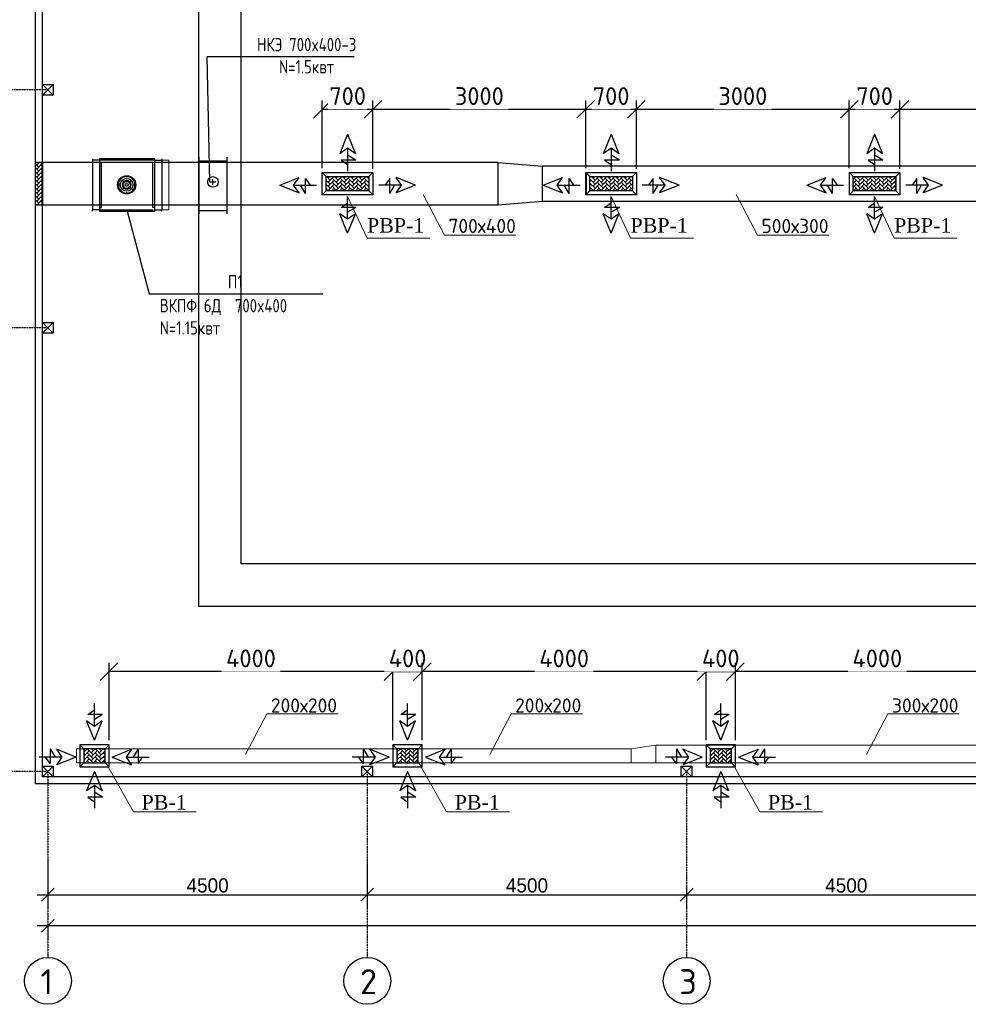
# Model space of a CAD drawing. Extents: x 4114239 to 5838486, y 780458 to 1383318.
# Tile 197 of 231: x 4533016 to 4546383, y 1274115 to 1287980. Entities that reach past the tile are written whole.
import ezdxf
from ezdxf import colors
from ezdxf.entities.mleader import LeaderData, LeaderLine
from ezdxf.math import Vec2, Vec3

# ---------------------------------------------------------------- set-up
doc = ezdxf.new("R2010")
doc.units = 0
doc.header["$MEASUREMENT"] = 0
doc.linetypes.add('DASHED', pattern=[0.75, 0.5, -0.25])
for name, color, linetype, lineweight in [('-N1-B1-', 5, 'Continuous', 50), ('.', 7, 'Continuous', 15), ('_0', 7, 'Continuous', 15)]:
    doc.layers.add(name, color=color, linetype=linetype, lineweight=lineweight)
doc.layers.add('PDF_Text', color=7, linetype='Continuous', true_color=0x002eb8)
doc.styles.add('ISO Proportional', font='isocpeur.ttf')
doc.styles.add('ISOCPEUR_1.00', font='isocpeui.ttf')
doc.styles.add('PDF ISOCPEUR', font='isocpeur.ttf')
doc.styles.add('Text style', font='isocpeur.ttf', dxfattribs={"height": 250})
doc.styles.add('ГОСТ 2.304', font='txt')
doc.linetypes.add('GOST2.303 3', pattern='A,0.001,[1,GOST 2.303-68.shx,S=1,R=0,X=0,Y=0],-26', length=26.001)
doc.dimstyles.new('Dim Style', dxfattribs={"dimtxt": 250, "dimasz": 250, "dimexe": 125, "dimexo": 62.5, "dimgap": 62.5, "dimtad": 1, "dimdec": 0, "dimtxsty": 'Text style', "dimblk": 'OBLIQUE', "dimcen": 250, "dimclrd": 256, "dimclre": 256, "dimclrt": 256, "dimadec": 0, "dimazin": 0, "dimtfac": 1, "dimtdec": 0, "dimtmove": 0, "dimatfit": 3, "dimldrblk": 'OBLIQUE', "dimfxl": 1, "dimlwd": -1, "dimlwe": -1, "dimarcsym": 0})
doc.dimstyles.new('ISO-25$0', dxfattribs={"dimtxt": 200, "dimasz": 180, "dimexe": 200, "dimexo": 300, "dimgap": 30, "dimtad": 1, "dimdec": 0, "dimdsep": 46, "dimtxsty": 'Standard', "dimblk": 'OBLIQUE', "dimcen": 2, "dimdle": 150, "dimclrd": 256, "dimclre": 256, "dimclrt": 256, "dimadec": 0, "dimazin": 0, "dimtfac": 1, "dimtdec": 0, "dimtmove": 1, "dimatfit": 3, "dimldrblk": 'OBLIQUE', "dimfxl": 500, "dimfxlon": 1, "dimarcsym": 0})

# ---------------------------------------------------------------- blocks, each defined once
blk = doc.blocks.new('_None')
blk = doc.blocks.new('fffffffffffffffffffffffffffddddddddfz')
at = {"color": 0}
blk.add_lwpolyline([(3133299, 2648112), (3133449, 2648112), (3133449, 2647962), (3133299, 2647962)], close=True, dxfattribs=at)
for points in [[(3133449, 2648112), (3133299, 2647962)], [(3133449, 2647962), (3133299, 2648112)]]:
    blk.add_lwpolyline(points, dxfattribs=at)
blk = doc.blocks.new('_Oblique')
at = {"color": 0, "linetype": 'ByBlock', "lineweight": -2}
blk.add_line((-0.5, -0.5), (0.5, 0.5), dxfattribs=at)
blk = doc.blocks.new('*D2188')
at = {"color": 218, "lineweight": -2, "true_color": 0x4d004d, "transparency": 16777216}
for p, q in [((4533414, 1276158), (4533414, 1275458)), ((4537914, 1276158), (4537914, 1275458)), ((4533264, 1275658), (4538064, 1275658))]:
    blk.add_line(p, q, dxfattribs=at)
at = {"layer": 'Defpoints', "color": 0, "transparency": 16777216}
for p in [(4533414, 1277217), (4537914, 1277217), (4537914, 1275658)]:
    blk.add_point(p, dxfattribs=at)
at = {"color": 218, "lineweight": -2, "true_color": 0x4d004d, "transparency": 16777216, "xscale": 180, "yscale": 180, "zscale": 180, "rotation": 180}
blk.add_blockref('_Oblique', (4533414, 1275658), dxfattribs=at)
at = {"color": 218, "lineweight": -2, "true_color": 0x4d004d, "transparency": 16777216, "xscale": 180, "yscale": 180, "zscale": 180}
blk.add_blockref('_Oblique', (4537914, 1275658), dxfattribs=at)
at = {"color": 218, "true_color": 0x4d004d, "transparency": 16777216, "insert": (4535664, 1275788), "char_height": 200, "attachment_point": 5}
blk.add_mtext('4500', dxfattribs=at)
blk = doc.blocks.new('*D2189')
at = {"color": 218, "lineweight": -2, "true_color": 0x4d004d, "transparency": 16777216}
for p, q in [((4537914, 1276158), (4537914, 1275458)), ((4542414, 1275783), (4542414, 1275458)), ((4537764, 1275658), (4542564, 1275658))]:
    blk.add_line(p, q, dxfattribs=at)
at = {"layer": 'Defpoints', "color": 0, "transparency": 16777216}
for p in [(4537914, 1277217), (4542414, 1276083), (4542414, 1275658)]:
    blk.add_point(p, dxfattribs=at)
at = {"color": 218, "lineweight": -2, "true_color": 0x4d004d, "transparency": 16777216, "xscale": 180, "yscale": 180, "zscale": 180, "rotation": 180}
blk.add_blockref('_Oblique', (4537914, 1275658), dxfattribs=at)
at = {"color": 218, "lineweight": -2, "true_color": 0x4d004d, "transparency": 16777216, "xscale": 180, "yscale": 180, "zscale": 180}
blk.add_blockref('_Oblique', (4542414, 1275658), dxfattribs=at)
at = {"color": 218, "true_color": 0x4d004d, "transparency": 16777216, "insert": (4540164, 1275788), "char_height": 200, "attachment_point": 5}
blk.add_mtext('4500', dxfattribs=at)
blk = doc.blocks.new('*D2190')
at = {"color": 218, "lineweight": -2, "true_color": 0x4d004d, "transparency": 16777216}
for p, q in [((4546914, 1276158), (4546914, 1275458)), ((4542414, 1275783), (4542414, 1275458)), ((4542264, 1275658), (4547064, 1275658))]:
    blk.add_line(p, q, dxfattribs=at)
at = {"layer": 'Defpoints', "color": 0, "transparency": 16777216}
for p in [(4546914, 1276499), (4542414, 1276083), (4546914, 1275658)]:
    blk.add_point(p, dxfattribs=at)
at = {"color": 218, "lineweight": -2, "true_color": 0x4d004d, "transparency": 16777216, "xscale": 180, "yscale": 180, "zscale": 180, "rotation": 180}
blk.add_blockref('_Oblique', (4542414, 1275658), dxfattribs=at)
at = {"color": 218, "lineweight": -2, "true_color": 0x4d004d, "transparency": 16777216, "xscale": 180, "yscale": 180, "zscale": 180}
blk.add_blockref('_Oblique', (4546914, 1275658), dxfattribs=at)
at = {"color": 218, "true_color": 0x4d004d, "transparency": 16777216, "insert": (4544664, 1275788), "char_height": 200, "attachment_point": 5}
blk.add_mtext('4500', dxfattribs=at)
blk = doc.blocks.new('*D2150')
at = {"color": 218, "lineweight": -2, "true_color": 0x4d004d, "transparency": 16777216}
for p, q in [((4569564, 1275220), (4533264, 1275220)), ((4533414, 1275220), (4533414, 1275020)), ((4569414, 1275220), (4569414, 1275020))]:
    blk.add_line(p, q, dxfattribs=at)
at = {"layer": 'Defpoints', "color": 0, "transparency": 16777216}
for p in [(4533414, 1275458), (4569414, 1275458), (4533414, 1275220)]:
    blk.add_point(p, dxfattribs=at)
at = {"color": 218, "lineweight": -2, "true_color": 0x4d004d, "transparency": 16777216, "xscale": 180, "yscale": 180, "zscale": 180, "rotation": 180}
blk.add_blockref('_Oblique', (4533414, 1275220), dxfattribs=at)
at = {"color": 218, "lineweight": -2, "true_color": 0x4d004d, "transparency": 16777216, "xscale": 180, "yscale": 180, "zscale": 180}
blk.add_blockref('_Oblique', (4569414, 1275220), dxfattribs=at)
at = {"color": 218, "true_color": 0x4d004d, "transparency": 16777216, "insert": (4551414, 1275350), "char_height": 200, "attachment_point": 5}
blk.add_mtext('36000', dxfattribs=at)
blk = doc.blocks.new('пра')
at = {"color": 3, "lineweight": 30, "ltscale": 100}
for p, q in [((2783410, 628824), (2783684, 628934)), ((2783684, 628934), (2783606, 628824)), ((2783774, 628941), (2783704, 628824)), ((2783774, 628941), (2783774, 628731)), ((2783410, 628824), (2783684, 628714)), ((2783606, 628824), (2783929, 628824)), ((2783606, 628824), (2783684, 628714)), ((2783774, 628731), (2783838, 628824))]:
    blk.add_line(p, q, dxfattribs=at)
blk = doc.blocks.new('КААҚВ')
at = {"layer": '.', "true_color": 0x2776bb}
h = blk.add_hatch(dxfattribs=at)
h.set_pattern_fill('AR-HBONE', color=152, scale=10)
h.paths.add_polyline_path([(4758336, 1222587), (4758336, 1222387), (4758936, 1222387), (4758936, 1222587)])
at = {"color": 5}
for p, q in [((4758336, 1222587), (4758280, 1222643)), ((4758936, 1222587), (4758993, 1222643)), ((4758336, 1222387), (4758280, 1222330)), ((4758936, 1222387), (4758993, 1222330))]:
    blk.add_line(p, q, dxfattribs=at)
blk.add_lwpolyline([(4758280, 1222643), (4758993, 1222643), (4758993, 1222330), (4758280, 1222330)], close=True, dxfattribs=at)
blk.add_lwpolyline([(4758336, 1222587), (4758936, 1222587), (4758936, 1222387), (4758336, 1222387), (4758336, 1222587)], dxfattribs=at)
blk = doc.blocks.new('ЕНРЕН')
at = {"color": 6, "lineweight": 30, "ltscale": 100}
for p, q in [((4733785, 1229099), (4734059, 1229209)), ((4733981, 1229099), (4734059, 1229209)), ((4734149, 1228982), (4734149, 1229191)), ((4734149, 1229191), (4734213, 1229099)), ((4733785, 1229099), (4734059, 1228989)), ((4733981, 1229099), (4734304, 1229099)), ((4734059, 1228989), (4733981, 1229099)), ((4734149, 1228982), (4734079, 1229099))]:
    blk.add_line(p, q, dxfattribs=at)
blk = doc.blocks.new('НОРГООРГ')
at = {"color": 6, "lineweight": 30, "ltscale": 100}
for p, q in [((4733374, 1228862), (4733264, 1228588)), ((4733374, 1228862), (4733484, 1228588)), ((4733374, 1228666), (4733264, 1228588)), ((4733374, 1228666), (4733374, 1228343)), ((4733484, 1228588), (4733374, 1228666)), ((4733491, 1228498), (4733281, 1228498)), ((4733281, 1228498), (4733374, 1228433)), ((4733491, 1228498), (4733374, 1228568))]:
    blk.add_line(p, q, dxfattribs=at)
blk = doc.blocks.new('нргоопрол')
at = {"layer": '.', "true_color": 0xa953a0}
h = blk.add_hatch(dxfattribs=at)
h.set_pattern_fill('AR-HBONE', color=215, scale=10)
h.paths.add_polyline_path([(4733375, 1229182), (4733075, 1229182), (4733075, 1228982), (4733375, 1228982)])
at = {"color": 1}
for p, q in [((4733075, 1229182), (4733018, 1229238)), ((4733375, 1229182), (4733431, 1229238)), ((4733075, 1228982), (4733018, 1228925)), ((4733375, 1228982), (4733431, 1228925))]:
    blk.add_line(p, q, dxfattribs=at)
blk.add_lwpolyline([(4733018, 1229238), (4733431, 1229238), (4733431, 1228925), (4733018, 1228925)], close=True, dxfattribs=at)
blk.add_lwpolyline([(4733075, 1229182), (4733375, 1229182), (4733375, 1228982), (4733075, 1228982), (4733075, 1229182)], dxfattribs=at)
blk = doc.blocks.new('поро')
at = {"lineweight": 30, "ltscale": 100}
for p, q in [((1094390, 8259), (1094390, 8239)), ((1094390, 8239), (1094390, 7539)), ((1095368, 8259), (1095368, 8239)), ((1095368, 8239), (1095368, 7539)), ((1094390, 7518), (1094390, 7539)), ((1095368, 7518), (1095368, 7539))]:
    blk.add_line(p, q, dxfattribs=at)
at = {"linetype": 'GOST2.303 3', "lineweight": 30, "ltscale": 2}
for p, q in [((1094489, 8239), (1094390, 8239)), ((1095269, 8239), (1095368, 8239)), ((1094489, 7539), (1094390, 7539)), ((1095269, 7539), (1095368, 7539))]:
    blk.add_line(p, q, dxfattribs=at)
at = {"color": 3, "ltscale": 100}
for p, q in [((1094390, 7539), (1094390, 8239)), ((1095368, 8239), (1095468, 8239)), ((1095468, 7539), (1095468, 8239)), ((1095368, 7539), (1095468, 7539))]:
    blk.add_line(p, q, dxfattribs=at)
at = {"lineweight": 25, "ltscale": 100}
for p, q in [((1094489, 8206), (1094518, 8206)), ((1094518, 7571), (1094518, 8206)), ((1095269, 8206), (1095240, 8206)), ((1095240, 7571), (1095240, 8206)), ((1094489, 7571), (1094518, 7571)), ((1095269, 7571), (1095240, 7571))]:
    blk.add_line(p, q, dxfattribs=at)
at = {"lineweight": 30, "ltscale": 100}
for points in [[(1095269, 8259), (1094489, 8259)], [(1094489, 8259), (1094489, 7519)], [(1095269, 8239), (1094489, 8239)], [(1095269, 7519), (1095269, 8259)], [(1094489, 7539), (1095249, 7539)], [(1094489, 7519), (1095269, 7519)]]:
    blk.add_lwpolyline(points, dxfattribs=at)
at = {"color": 0, "lineweight": 30, "ltscale": 100}
for centre, radius in [((1094873, 7891), 128), ((1094788, 7971), 7.39), ((1094873, 7891), 89.7), ((1094828, 7934), 7.39), ((1094873, 7891), 49.2), ((1094873, 7891), 20.9), ((1094873, 8008), 7.39), ((1094919, 7934), 7.39), ((1094959, 7971), 7.39), ((1094756, 7891), 7.39), ((1094788, 7811), 7.39), ((1094828, 7849), 7.39), ((1094873, 7774), 7.39), ((1094919, 7849), 7.39), ((1094959, 7811), 7.39), ((1094990, 7891), 7.39)]:
    blk.add_circle(centre, radius, dxfattribs=at)
for radius, start, end in [(117, 140.6035, 176.3805), (117, 93.6195, 133.3645), (62.2, 143.7907, 216.2093), (62.2, 49.8227, 130.1773), (117, 46.6355, 86.3805), (62.2, 323.7907, 36.2093), (117, 3.6195, 39.3965), (117, 183.6195, 219.3965), (117, 226.6355, 266.3805), (62.2, 229.8227, 310.1773), (117, 273.6195, 313.3645), (117, 320.6035, 356.3805)]:
    blk.add_arc((1094873, 7891), radius, start, end, dxfattribs=at)
blk = doc.blocks.new('*D2162')
at = {"transparency": 16777216}
for p, q in [((4534276, 1277832), (4534276, 1278924)), ((4538275, 1277832), (4538275, 1278924)), ((4538275, 1278799), (4534276, 1278799))]:
    blk.add_line(p, q, dxfattribs=at)
at = {"layer": 'Defpoints', "color": 0, "transparency": 16777216}
for p in [(4534276, 1278799), (4534276, 1277770), (4538275, 1277770)]:
    blk.add_point(p, dxfattribs=at)
at = {"transparency": 16777216, "xscale": 250, "yscale": 250, "zscale": 250, "rotation": 180}
blk.add_blockref('_Oblique', (4534276, 1278799), dxfattribs=at)
at = {"transparency": 16777216, "xscale": 250, "yscale": 250, "zscale": 250}
blk.add_blockref('_Oblique', (4538275, 1278799), dxfattribs=at)
at = {"transparency": 16777216, "insert": (4536275, 1278986), "char_height": 250, "attachment_point": 5, "style": 'Text style', "bg_fill": 3, "box_fill_scale": 1.25, "bg_fill_color": 256, "bg_fill_true_color": 13158600, "bg_fill_transparency": 0}
blk.add_mtext('4000', dxfattribs=at)
blk = doc.blocks.new('*D2163')
at = {"transparency": 16777216}
for p, q in [((4538275, 1277832), (4538275, 1278924)), ((4538689, 1277832), (4538689, 1278924)), ((4538275, 1278799), (4538689, 1278799))]:
    blk.add_line(p, q, dxfattribs=at)
at = {"layer": 'Defpoints', "color": 0, "transparency": 16777216}
for p in [(4538689, 1278799), (4538275, 1277770), (4538689, 1277770)]:
    blk.add_point(p, dxfattribs=at)
at = {"transparency": 16777216, "xscale": 250, "yscale": 250, "zscale": 250, "rotation": 180}
blk.add_blockref('_Oblique', (4538275, 1278799), dxfattribs=at)
at = {"transparency": 16777216, "xscale": 250, "yscale": 250, "zscale": 250}
blk.add_blockref('_Oblique', (4538689, 1278799), dxfattribs=at)
at = {"transparency": 16777216, "insert": (4538482, 1278986), "char_height": 250, "attachment_point": 5, "style": 'Text style', "bg_fill": 3, "box_fill_scale": 1.25, "bg_fill_color": 256, "bg_fill_true_color": 13158600, "bg_fill_transparency": 0}
blk.add_mtext('400', dxfattribs=at)
blk = doc.blocks.new('*D2164')
at = {"transparency": 16777216}
for p, q in [((4538689, 1277832), (4538689, 1278924)), ((4542688, 1277832), (4542688, 1278924)), ((4542688, 1278799), (4538689, 1278799))]:
    blk.add_line(p, q, dxfattribs=at)
at = {"layer": 'Defpoints', "color": 0, "transparency": 16777216}
for p in [(4538689, 1278799), (4538689, 1277770), (4542688, 1277770)]:
    blk.add_point(p, dxfattribs=at)
at = {"transparency": 16777216, "xscale": 250, "yscale": 250, "zscale": 250, "rotation": 180}
blk.add_blockref('_Oblique', (4538689, 1278799), dxfattribs=at)
at = {"transparency": 16777216, "xscale": 250, "yscale": 250, "zscale": 250}
blk.add_blockref('_Oblique', (4542688, 1278799), dxfattribs=at)
at = {"transparency": 16777216, "insert": (4540688, 1278986), "char_height": 250, "attachment_point": 5, "style": 'Text style', "bg_fill": 3, "box_fill_scale": 1.25, "bg_fill_color": 256, "bg_fill_true_color": 13158600, "bg_fill_transparency": 0}
blk.add_mtext('4000', dxfattribs=at)
blk = doc.blocks.new('*D2165')
at = {"transparency": 16777216}
for p, q in [((4542688, 1277832), (4542688, 1278924)), ((4543102, 1277832), (4543102, 1278924)), ((4542688, 1278799), (4543102, 1278799))]:
    blk.add_line(p, q, dxfattribs=at)
at = {"layer": 'Defpoints', "color": 0, "transparency": 16777216}
for p in [(4543102, 1278799), (4542688, 1277770), (4543102, 1277770)]:
    blk.add_point(p, dxfattribs=at)
at = {"transparency": 16777216, "xscale": 250, "yscale": 250, "zscale": 250, "rotation": 180}
blk.add_blockref('_Oblique', (4542688, 1278799), dxfattribs=at)
at = {"transparency": 16777216, "xscale": 250, "yscale": 250, "zscale": 250}
blk.add_blockref('_Oblique', (4543102, 1278799), dxfattribs=at)
at = {"transparency": 16777216, "insert": (4542895, 1278986), "char_height": 250, "attachment_point": 5, "style": 'Text style', "bg_fill": 3, "box_fill_scale": 1.25, "bg_fill_color": 256, "bg_fill_true_color": 13158600, "bg_fill_transparency": 0}
blk.add_mtext('400', dxfattribs=at)
blk = doc.blocks.new('*D2166')
at = {"transparency": 16777216}
for p, q in [((4543102, 1277832), (4543102, 1278924)), ((4547101, 1277832), (4547101, 1278924)), ((4547101, 1278799), (4543102, 1278799))]:
    blk.add_line(p, q, dxfattribs=at)
at = {"layer": 'Defpoints', "color": 0, "transparency": 16777216}
for p in [(4543102, 1278799), (4543102, 1277770), (4547101, 1277770)]:
    blk.add_point(p, dxfattribs=at)
at = {"transparency": 16777216, "xscale": 250, "yscale": 250, "zscale": 250, "rotation": 180}
blk.add_blockref('_Oblique', (4543102, 1278799), dxfattribs=at)
at = {"transparency": 16777216, "xscale": 250, "yscale": 250, "zscale": 250}
blk.add_blockref('_Oblique', (4547101, 1278799), dxfattribs=at)
at = {"transparency": 16777216, "insert": (4545101, 1278986), "char_height": 250, "attachment_point": 5, "style": 'Text style', "bg_fill": 3, "box_fill_scale": 1.25, "bg_fill_color": 256, "bg_fill_true_color": 13158600, "bg_fill_transparency": 0}
blk.add_mtext('4000', dxfattribs=at)
blk = doc.blocks.new('*D2180')
at = {"transparency": 16777216}
for p, q in [((4545419, 1285880), (4545419, 1286842)), ((4548419, 1285889), (4548419, 1286842)), ((4548419, 1286717), (4545419, 1286717))]:
    blk.add_line(p, q, dxfattribs=at)
at = {"layer": 'Defpoints', "color": 0, "transparency": 16777216}
for p in [(4545419, 1286717), (4545419, 1285817), (4548419, 1285826)]:
    blk.add_point(p, dxfattribs=at)
at = {"transparency": 16777216, "xscale": 250, "yscale": 250, "zscale": 250, "rotation": 180}
blk.add_blockref('_Oblique', (4545419, 1286717), dxfattribs=at)
at = {"transparency": 16777216, "xscale": 250, "yscale": 250, "zscale": 250}
blk.add_blockref('_Oblique', (4548419, 1286717), dxfattribs=at)
at = {"transparency": 16777216, "insert": (4546919, 1286904), "char_height": 250, "attachment_point": 5, "style": 'Text style', "bg_fill": 3, "box_fill_scale": 1.25, "bg_fill_color": 256, "bg_fill_true_color": 13158600, "bg_fill_transparency": 0}
blk.add_mtext('3000', dxfattribs=at)
blk = doc.blocks.new('*D2181')
at = {"transparency": 16777216}
for p, q in [((4544706, 1285889), (4544706, 1286842)), ((4545419, 1285889), (4545419, 1286842)), ((4545419, 1286717), (4544706, 1286717))]:
    blk.add_line(p, q, dxfattribs=at)
at = {"layer": 'Defpoints', "color": 0, "transparency": 16777216}
for p in [(4544706, 1286717), (4544706, 1285826), (4545419, 1285826)]:
    blk.add_point(p, dxfattribs=at)
at = {"transparency": 16777216, "xscale": 250, "yscale": 250, "zscale": 250, "rotation": 180}
blk.add_blockref('_Oblique', (4544706, 1286717), dxfattribs=at)
at = {"transparency": 16777216, "xscale": 250, "yscale": 250, "zscale": 250}
blk.add_blockref('_Oblique', (4545419, 1286717), dxfattribs=at)
at = {"transparency": 16777216, "insert": (4545063, 1286904), "char_height": 250, "width": 425, "attachment_point": 5, "style": 'Text style', "bg_fill": 3, "box_fill_scale": 1.25, "bg_fill_color": 256, "bg_fill_true_color": 13158600, "bg_fill_transparency": 0}
blk.add_mtext('700', dxfattribs=at)
blk = doc.blocks.new('*D2182')
at = {"transparency": 16777216}
for p, q in [((4541706, 1285880), (4541706, 1286842)), ((4544706, 1285889), (4544706, 1286842)), ((4544706, 1286717), (4541706, 1286717))]:
    blk.add_line(p, q, dxfattribs=at)
at = {"layer": 'Defpoints', "color": 0, "transparency": 16777216}
for p in [(4541706, 1286717), (4541706, 1285817), (4544706, 1285826)]:
    blk.add_point(p, dxfattribs=at)
at = {"transparency": 16777216, "xscale": 250, "yscale": 250, "zscale": 250, "rotation": 180}
blk.add_blockref('_Oblique', (4541706, 1286717), dxfattribs=at)
at = {"transparency": 16777216, "xscale": 250, "yscale": 250, "zscale": 250}
blk.add_blockref('_Oblique', (4544706, 1286717), dxfattribs=at)
at = {"transparency": 16777216, "insert": (4543206, 1286904), "char_height": 250, "attachment_point": 5, "style": 'Text style', "bg_fill": 3, "box_fill_scale": 1.25, "bg_fill_color": 256, "bg_fill_true_color": 13158600, "bg_fill_transparency": 0}
blk.add_mtext('3000', dxfattribs=at)
blk = doc.blocks.new('*D2183')
at = {"transparency": 16777216}
for p, q in [((4540993, 1285889), (4540993, 1286842)), ((4541706, 1285889), (4541706, 1286842)), ((4541706, 1286717), (4540993, 1286717))]:
    blk.add_line(p, q, dxfattribs=at)
at = {"layer": 'Defpoints', "color": 0, "transparency": 16777216}
for p in [(4540993, 1286717), (4540993, 1285826), (4541706, 1285826)]:
    blk.add_point(p, dxfattribs=at)
at = {"transparency": 16777216, "xscale": 250, "yscale": 250, "zscale": 250, "rotation": 180}
blk.add_blockref('_Oblique', (4540993, 1286717), dxfattribs=at)
at = {"transparency": 16777216, "xscale": 250, "yscale": 250, "zscale": 250}
blk.add_blockref('_Oblique', (4541706, 1286717), dxfattribs=at)
at = {"transparency": 16777216, "insert": (4541350, 1286904), "char_height": 250, "width": 425, "attachment_point": 5, "style": 'Text style', "bg_fill": 3, "box_fill_scale": 1.25, "bg_fill_color": 256, "bg_fill_true_color": 13158600, "bg_fill_transparency": 0}
blk.add_mtext('700', dxfattribs=at)
blk = doc.blocks.new('*D2184')
at = {"transparency": 16777216}
for p, q in [((4537993, 1285880), (4537993, 1286842)), ((4540993, 1285889), (4540993, 1286842)), ((4540993, 1286717), (4537993, 1286717))]:
    blk.add_line(p, q, dxfattribs=at)
at = {"layer": 'Defpoints', "color": 0, "transparency": 16777216}
for p in [(4537993, 1286717), (4537993, 1285817), (4540993, 1285826)]:
    blk.add_point(p, dxfattribs=at)
at = {"transparency": 16777216, "xscale": 250, "yscale": 250, "zscale": 250, "rotation": 180}
blk.add_blockref('_Oblique', (4537993, 1286717), dxfattribs=at)
at = {"transparency": 16777216, "xscale": 250, "yscale": 250, "zscale": 250}
blk.add_blockref('_Oblique', (4540993, 1286717), dxfattribs=at)
at = {"transparency": 16777216, "insert": (4539493, 1286904), "char_height": 250, "attachment_point": 5, "style": 'Text style', "bg_fill": 3, "box_fill_scale": 1.25, "bg_fill_color": 256, "bg_fill_true_color": 13158600, "bg_fill_transparency": 0}
blk.add_mtext('3000', dxfattribs=at)
blk = doc.blocks.new('*D2185')
at = {"transparency": 16777216}
for p, q in [((4537280, 1285889), (4537280, 1286842)), ((4537993, 1285889), (4537993, 1286842)), ((4537993, 1286717), (4537280, 1286717))]:
    blk.add_line(p, q, dxfattribs=at)
at = {"layer": 'Defpoints', "color": 0, "transparency": 16777216}
for p in [(4537280, 1286717), (4537280, 1285826), (4537993, 1285826)]:
    blk.add_point(p, dxfattribs=at)
at = {"transparency": 16777216, "xscale": 250, "yscale": 250, "zscale": 250, "rotation": 180}
blk.add_blockref('_Oblique', (4537280, 1286717), dxfattribs=at)
at = {"transparency": 16777216, "xscale": 250, "yscale": 250, "zscale": 250}
blk.add_blockref('_Oblique', (4537993, 1286717), dxfattribs=at)
at = {"transparency": 16777216, "insert": (4537637, 1286904), "char_height": 250, "width": 425, "attachment_point": 5, "style": 'Text style', "bg_fill": 3, "box_fill_scale": 1.25, "bg_fill_color": 256, "bg_fill_true_color": 13158600, "bg_fill_transparency": 0}
blk.add_mtext('700', dxfattribs=at)

msp = doc.modelspace()

# ---------------------------------------------------------------- hatches: boundary and pattern name
at = {"layer": '.', "true_color": 0x2776bb}
h = msp.add_hatch(dxfattribs=at)
h.set_pattern_fill('AR-HBONE', color=152, scale=10)
h.set_pattern_definition([(45, (-199155.58, 63939.798), (0, 56.5685425), [120, -40]), (135, (-199127.295, 63968.08), (4e-15, 56.5685425), [120, -40])])
h.paths.add_polyline_path([(4533339.0583, 1285967.3387), (4533239.0583, 1285967.3387), (4533239.0583, 1285367.3387), (4533339.0583, 1285367.3387)])

# ---------------------------------------------------------------- linework, layer by layer
at = {"color": 1, "linetype": 'DASHED', "ltscale": 2}
for p, q in [((4533414.0583, 1286992.3387), (4530796.3294, 1286992.3387)), ((4533414.0583, 1283642.3387), (4530796.3294, 1283642.3387))]:
    msp.add_line(p, q, dxfattribs=at)
at = {"color": 7, "ltscale": 100}
for p, q in [((4535539.0583, 1286044.5181), (4535539.0583, 1285244.5181)), ((4535539.0583, 1285994.5181), (4535939.0583, 1285994.5181)), ((4535539.0583, 1285994.5181), (4535539.0583, 1285294.5181)), ((4535939.0583, 1285244.5181), (4535939.0583, 1286044.5181)), ((4535739.0583, 1285653.2688), (4535739.0583, 1285735.7673)), ((4535697.809, 1285694.5181), (4535780.3075, 1285694.5181)), ((4535539.0583, 1285294.5181), (4535939.0583, 1285294.5181))]:
    msp.add_line(p, q, dxfattribs=at)
at = {"color": 4}
for p, q in [((4539758.0147, 1285967.3387), (4533239.0583, 1285967.3387)), ((4539758.0147, 1285367.3387), (4539758.0147, 1285967.3387)), ((4539758.0147, 1285967.3387), (4540378.8192, 1285917.3387)), ((4546621.4572, 1285917.3387), (4540378.8192, 1285917.3387)), ((4540378.8192, 1285917.3387), (4540378.8192, 1285417.3387)), ((4539758.0147, 1285367.3387), (4533239.0583, 1285367.3387)), ((4540378.8192, 1285417.3387), (4539758.0147, 1285367.3387)), ((4546621.4572, 1285417.3387), (4540378.8192, 1285417.3387))]:
    msp.add_line(p, q, dxfattribs=at)
msp.add_line((4540999.6236, 1285817.3387), (4540999.6236, 1285517.3387))
at = {"color": 152, "true_color": 0x2776bb}
msp.add_lwpolyline([(4535539.0583, 1291917.3387), (4561939.0583, 1291917.3387), (4561939.0583, 1279717.3387), (4535539.0583, 1279717.3387)], close=True, dxfattribs=at)
msp.add_lwpolyline([(4536139.0583, 1291317.3387), (4561339.0583, 1291317.3387), (4561339.0583, 1280317.3387), (4536139.0583, 1280317.3387), (4536139.0583, 1291317.3387)], dxfattribs=at)
at = {"color": 7, "ltscale": 100}
for points in [[(4535697.809, 1285694.5181), (4535656.7148, 1287460.2001)], [(4535656.7148, 1287460.2001), (4537728.5898, 1287460.2001)]]:
    msp.add_lwpolyline(points, dxfattribs=at)
at = {"color": 5}
msp.add_lwpolyline([(4533239.0583, 1285967.3387), (4533339.0583, 1285967.3387), (4533339.0583, 1285367.3387), (4533239.0583, 1285367.3387)], close=True, dxfattribs=at)
at = {"color": 7, "lineweight": 15, "ltscale": 100}
for points in [[(4538796.6853, 1284901.3451), (4537911.4476, 1284901.3451), (4537636.8306, 1285491.66)], [(4542509.6853, 1284901.3451), (4541624.4476, 1284901.3451), (4541349.8306, 1285491.66)], [(4546222.6853, 1284901.3451), (4545337.4476, 1284901.3451), (4545062.8306, 1285491.66)]]:
    msp.add_lwpolyline(points, dxfattribs=at)
at = {"lineweight": 25, "ltscale": 75}
for points in [[(4534529.2678, 1285281.815), (4534841.108, 1284121.4657)], [(4534841.108, 1284121.4657), (4537287.983, 1284121.4657)]]:
    msp.add_lwpolyline(points, dxfattribs=at)
at = {"color": 7, "ltscale": 100}
msp.add_circle((4535739.0583, 1285694.5181), 74.7469, dxfattribs=at)
for centre in [(4533414.0583, 1274444.6098), (4537914.0583, 1274444.6098), (4542414.0583, 1274444.6098)]:
    msp.add_circle(centre, 330)
at = {"layer": '_0', "color": 5, "ltscale": 75}
for points in [[(4540006.4378, 1284946.331), (4539001.927, 1284946.331), (4538700.7218, 1285517.3387)], [(4544416.0458, 1284946.331), (4543411.535, 1284946.331), (4543110.3297, 1285517.3387)]]:
    msp.add_lwpolyline(points, dxfattribs=at)

# ---------------------------------------------------------------- block references
at = {"color": 0}
for p in [(1400039.6444, -1361044.5189), (1400039.6444, -1364394.5189)]:
    msp.add_blockref('fffffffffffffffffffffffffffddddddddfz', p, dxfattribs=at)
at = {"color": 7, "lineweight": 15}
for p, rotation in [((3908813.191, 4069776.7151), 270.000000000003), ((3908813.191, 4069776.7151), 270.000000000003), ((3912526.191, 4069776.7151), 270.000000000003), ((3912526.191, 4069776.7151), 270.000000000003), ((3916239.191, 4069776.7151), 270.000000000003), ((3916239.191, 4069776.7151), 270.000000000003), ((7322003.7473, 1914473.3705), 180.0000000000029), ((7325716.7473, 1914473.3705), 180.0000000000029), ((7329429.7473, 1914473.3705), 180.0000000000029)]:
    msp.add_blockref('пра', p, dxfattribs=dict(at, rotation=rotation))
at = {"color": 7, "lineweight": 15, "xscale": -1}
for p, rotation in [((1753270.0098, 1914473.3705), 180), ((1756983.0098, 1914473.3705), 180), ((1760696.0098, 1914473.3705), 180), ((3908813.191, -1498436.9803), 269.999999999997), ((3912526.191, -1498436.9803), 269.999999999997), ((3916239.191, -1498436.9803), 269.999999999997)]:
    msp.add_blockref('пра', p, dxfattribs=dict(at, rotation=rotation))
for p in [(-220999.313, 63182.9931), (-217286.313, 63182.9931), (-213573.313, 63182.9931)]:
    msp.add_blockref('КААҚВ', p)
at = {"layer": '_0', "color": 5}
msp.add_blockref('поро', (3439650.2732, 1277763.1575), dxfattribs=at)

# ---------------------------------------------------------------- texts
at = {"color": 7, "ltscale": 100, "insert": (4535804.9291, 1287722.7001), "char_height": 187.5, "width": 2508.928571, "attachment_point": 1, "style": 'ГОСТ 2.304'}
msp.add_mtext('\\pxqc;НКЭ 700x400-3\\P{\\C1;N=1.5квт}', dxfattribs=at)
at = {"char_height": 204.445312, "width": 1428.045979}
for s, insert, attachment_point in [('{\\fTimes New Roman|b0|i0|c204|p18;    РВР-1}', (4537601.8545, 1284980.3705), 7), ('{\\fTimes New Roman|b0|i0|c204|p18;    РВР-1}', (4541314.8545, 1284980.3705), 7), ('{\\fTimes New Roman|b0|i0|c204|p18;    РВР-1}', (4545027.8545, 1284980.3705), 7), ('{\\fTimes New Roman|b0|i0|c204|p18;    РВ-1}', (4534424.6856, 1277061.9531), 1), ('{\\fTimes New Roman|b0|i0|c204|p18;    РВ-1}', (4538837.6856, 1277061.9531), 1), ('{\\fTimes New Roman|b0|i0|c204|p18;    РВ-1}', (4543250.6856, 1277061.9531), 1)]:
    msp.add_mtext(s, dxfattribs=dict(at, insert=insert, attachment_point=attachment_point))
at = {"char_height": 200, "width": 1369.986837, "attachment_point": 7, "style": 'ISO Proportional'}
for s, insert in [('{\\C5;700х400}', (4539057.968, 1284975.5522)), ('{\\C5;500х300}', (4543467.576, 1284975.5522))]:
    msp.add_mtext(s, dxfattribs=dict(at, insert=insert))
at = {"lineweight": 25, "ltscale": 75, "char_height": 187.5, "attachment_point": 1, "style": 'ГОСТ 2.304'}
for s, insert, width in [('П1', (4535950.2598, 1284383.9657), 508.928571), ('ВКПФ 6Д  700x400\\P{\\C1;N=1.15квт}', (4534989.3223, 1284046.4657), 3690.501167)]:
    msp.add_mtext(s, dxfattribs=dict(at, insert=insert, width=width))
at = {"layer": 'PDF_Text', "color": 0, "style": 'PDF ISOCPEUR'}
for s, p in [('1', (4533310.1377, 1274257.4301)), ('2', (4537810.1377, 1274257.4301)), ('3', (4542310.1377, 1274257.4301))]:
    msp.add_text(s, height=351.7196, dxfattribs=at).set_placement(p)

# ---------------------------------------------------------------- dimensions: what is measured, and where the dimension line sits
at = {"color": 0}
for base, p1, p2, picture, middle in [((4537914.0583, 1275658.1943), (4533414.0434, 1277217.3239), (4537914.0583, 1277217.3239), '*D2188', (4535664.0509, 1275788.1943)), ((4542414.0583, 1275658.1943), (4537914.0583, 1277217.3239), (4542414.0583, 1276083.4743), '*D2189', (4540164.0583, 1275788.1943)), ((4546914.0583, 1275658.1943), (4542414.0583, 1276083.4743), (4546914.0583, 1276499.1574), '*D2190', (4544664.0583, 1275788.1943)), ((4533414.0434, 1275219.6782), (4569414.0583, 1275458.1943), (4533414.0434, 1275458.1943), '*D2150', (4551414.0509, 1275349.6782))]:
    dim = msp.add_linear_dim(base=base, p1=p1, p2=p2, dimstyle='ISO-25$0', dxfattribs=at)
    dim.commit()
    dim.dimension.update_dxf_attribs({"geometry": picture, "text_midpoint": middle})

# ---------------------------------------------------------------- leaders
at = {"layer": '-N1-B1-', "color": 18, "true_color": 0x000000}
ml = msp.add_multileader_mtext('Standard', dxfattribs=at)
ml.set_content('Выпуск К1-1 \\P∅110 L=7500', color=(0, 0, 0), style='ISOCPEUR_1.00')
ml.set_leader_properties(color=256, linetype='ByLayer', lineweight=15)
ml.set_arrow_properties(name='NONE')
ml.build(insert=Vec2(0, 0))
ml.multileader.update_dxf_attribs({"text_left_attachment_type": 6, "text_right_attachment_type": 6, "dogleg_length": 0.1251, "arrow_head_size": 160000, "scale": 200})
ctx = ml.context
ctx.base_point, ctx.scale, ctx.char_height, ctx.arrow_head_size, ctx.landing_gap_size, ctx.plane_origin = Vec3(4486020.0947, 1277904.6785), 200, 250, 160000, 0, Vec3(4495883.8858, 1285306.7491)
ctx.left_attachment, ctx.right_attachment, ctx.text_align_type = 6, 6, 1
notes = []
notes.append((ctx, [(1, (1, 1, 0), (4485995.069, 1277904.6785), (1, 0), 25.0257, [(2, [(4485638.6414, 1277465.7645)], 0, [])])]))
ctx.mtext.insert, ctx.mtext.rotation, ctx.mtext.width, ctx.mtext.alignment, ctx.mtext.flow_direction = Vec3(4487000.6818, 1278204.6785), 6.2831853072, 3727.61398, 2, 5
ctx.mtext.has_bg_fill, ctx.mtext.bg_color, ctx.mtext.bg_scale_factor, ctx.mtext.bg_transparency, ctx.mtext.use_window_bg_color = 1, -1073741824, 1, 0, 1
for ctx, leaders in notes:
    for number, flags, end, landing, length, lines in leaders:
        leader = LeaderData()
        leader.index, (leader.has_last_leader_line, leader.has_dogleg_vector, leader.attachment_direction) = number, flags
        leader.last_leader_point, leader.dogleg_vector, leader.dogleg_length = Vec3(end), Vec3(landing), length
        for number, points, colour, breaks in lines:
            line = LeaderLine()
            line.index, line.vertices, line.color, line.breaks = number, Vec3.list(points), colors.encode_raw_color(colour), breaks
            leader.lines.append(line)
        ctx.leaders.append(leader)

# ---------------------------------------------------------------- next in the draw order: linework, layer by layer
at = {"color": 1, "linetype": 'DASHED', "ltscale": 2}
for p, q in [((4533414.0583, 1277392.3387), (4530796.3294, 1277392.3387)), ((4533414.0583, 1277392.3387), (4533414.0583, 1274774.6098)), ((4537914.0583, 1277392.3387), (4537914.0583, 1274774.6098)), ((4542414.0583, 1277392.3387), (4542414.0583, 1274774.6098))]:
    msp.add_line(p, q, dxfattribs=at)
at = {"color": 0}
for points in [[(4561551.747, 1277217.3387), (4533239.0583, 1277217.3387), (4533239.0583, 1293417.3387), (4569589.287, 1293417.3387), (4569588.118, 1285117.3362)], [(4561551.7377, 1277317.3387), (4533339.0583, 1277317.3387), (4533339.0583, 1293317.3387), (4569489.2729, 1293317.3387), (4569488.2745, 1285117.3362)]]:
    msp.add_lwpolyline(points, dxfattribs=at)
msp.add_lwpolyline([(4533339.0583, 1293317.3387), (4564158.1726, 1293317.3387), (4564158.1726, 1277317.3387), (4533339.0583, 1277317.3387)], close=True, dxfattribs=at)
at = {"color": 7, "lineweight": 15, "ltscale": 100}
for points in [[(4535503.5677, 1276827.192), (4534618.33, 1276827.192), (4534247.2262, 1277482.1522)], [(4539916.5677, 1276827.192), (4539031.33, 1276827.192), (4538660.2262, 1277482.1522)], [(4544329.5677, 1276827.192), (4543444.33, 1276827.192), (4543073.2262, 1277482.1522)]]:
    msp.add_lwpolyline(points, dxfattribs=at)
at = {"layer": '_0', "color": 219, "ltscale": 75, "true_color": 0x642165}
for p, q in [((4541631.3343, 1277713.3317), (4541981.3343, 1277763.3317)), ((4541631.3343, 1277713.3317), (4541631.3343, 1277513.3317)), ((4541981.3343, 1277763.3317), (4541981.3343, 1277513.3317)), ((4541981.3343, 1277763.3317), (4550327.0565, 1277763.3317)), ((4533814.7802, 1277513.3317), (4563919.9656, 1277513.3317))]:
    msp.add_line(p, q, dxfattribs=at)
at = {"layer": '_0', "color": 1, "ltscale": 75}
for points in [[(4537503.9655, 1278203.2192), (4536499.4548, 1278203.2192), (4536198.2495, 1277632.2115)], [(4540945.5249, 1278203.2192), (4539941.0142, 1278203.2192), (4539639.8089, 1277632.2115)], [(4546255.9812, 1278203.2192), (4545251.4704, 1278203.2192), (4544950.2652, 1277632.2115)]]:
    msp.add_lwpolyline(points, dxfattribs=at)
at = {"layer": '_0', "color": 219, "ltscale": 75, "true_color": 0x642165}
msp.add_lwpolyline([(4533814.7802, 1277513.3317), (4533814.7802, 1277713.3317), (4541631.3343, 1277713.3317)], dxfattribs=at)

# ---------------------------------------------------------------- next in the draw order: block references
at = {"xscale": -1, "rotation": 180}
for name, p in [('НОРГООРГ', (-199305.5503, 2506694.8797)), ('НОРГООРГ', (-194892.5503, 2506694.8797)), ('НОРГООРГ', (-190479.5503, 2506694.8797)), ('нргоопрол', (-199155.5788, 2506694.8797)), ('ЕНРЕН', (-199465.0915, 2506694.8797)), ('нргоопрол', (-194742.5788, 2506694.8797)), ('ЕНРЕН', (-195052.0915, 2506694.8797)), ('нргоопрол', (-190329.5788, 2506694.8797)), ('ЕНРЕН', (-190639.0915, 2506694.8797))]:
    msp.add_blockref(name, p, dxfattribs=at)
at = {"rotation": 180}
for p in [(9267593.4627, 2506694.8797), (9272006.4627, 2506694.8797), (9276419.4627, 2506694.8797)]:
    msp.add_blockref('ЕНРЕН', p, dxfattribs=at)
at = {"color": 0}
for p in [(1400039.6444, -1370644.5189), (1404539.6444, -1370644.5189), (1409039.6444, -1370644.5189)]:
    msp.add_blockref('fffffffffffffffffffffffffffddddddddfz', p, dxfattribs=at)
for p in [(-199305.5503, 48531.7836), (-194892.5503, 48531.7836), (-190479.5503, 48531.7836)]:
    msp.add_blockref('НОРГООРГ', p)

# ---------------------------------------------------------------- next in the draw order: texts
at = {"char_height": 200, "width": 1369.986837, "attachment_point": 1, "style": 'ISO Proportional'}
for s, insert in [('{\\C5;200х200}', (4536555.4958, 1278422.9165)), ('{\\C5;200х200}', (4539997.0551, 1278422.9165)), ('{\\C5;300х200}', (4545307.5114, 1278422.9165))]:
    msp.add_mtext(s, dxfattribs=dict(at, insert=insert))

# ---------------------------------------------------------------- next in the draw order: dimensions: what is measured, and where the dimension line sits
for base, p1, p2, picture, middle in [((4545419.4471, 1286716.7259), (4548419.31, 1285826.4359), (4545419.4471, 1285817.3387), '*D2180', (4546919.3785, 1286904.2259)), ((4534275.5105, 1278798.6607), (4538275.3734, 1277769.9002), (4534275.5105, 1277769.9002), '*D2162', (4536275.4419, 1278986.1607))]:
    dim = msp.add_linear_dim(base=base, p1=p1, p2=p2, dimstyle='Dim Style', override={"dimtfill": 1, "dimarcsym": 1})
    dim.commit()
    dim.dimension.update_dxf_attribs({"geometry": picture, "text_midpoint": middle})

# ---------------------------------------------------------------- next in the draw order: dimensions: what is measured, and where the dimension line sits
dim = msp.add_linear_dim(base=(4544706.31, 1286716.7259), p1=(4545419.4471, 1285826.4359), p2=(4544706.31, 1285826.4359), text='700', dimstyle='Dim Style', override={"dimtfill": 1, "dimarcsym": 1})
dim.commit()
dim.dimension.update_dxf_attribs({"geometry": '*D2181', "text_midpoint": (4545062.8785, 1286904.2259)})
dim = msp.add_linear_dim(base=(4538688.5105, 1278798.6607), p1=(4538275.3734, 1277769.9002), p2=(4538688.5105, 1277769.9002), text='400', dimstyle='Dim Style', override={"dimtfill": 1, "dimarcsym": 1})
dim.commit()
dim.dimension.update_dxf_attribs({"geometry": '*D2163', "text_midpoint": (4538481.9419, 1278798.6607), "dimtype": 160})

# ---------------------------------------------------------------- next in the draw order: dimensions: what is measured, and where the dimension line sits
for base, p1, p2, picture, middle in [((4541706.4471, 1286716.7259), (4544706.31, 1285826.4359), (4541706.4471, 1285817.3387), '*D2182', (4543206.3785, 1286904.2259)), ((4538688.5105, 1278798.6607), (4542688.3734, 1277769.9002), (4538688.5105, 1277769.9002), '*D2164', (4540688.4419, 1278986.1607))]:
    dim = msp.add_linear_dim(base=base, p1=p1, p2=p2, dimstyle='Dim Style', override={"dimtfill": 1, "dimarcsym": 1})
    dim.commit()
    dim.dimension.update_dxf_attribs({"geometry": picture, "text_midpoint": middle})

# ---------------------------------------------------------------- next in the draw order: dimensions: what is measured, and where the dimension line sits
dim = msp.add_linear_dim(base=(4540993.31, 1286716.7259), p1=(4541706.4471, 1285826.4359), p2=(4540993.31, 1285826.4359), text='700', dimstyle='Dim Style', override={"dimtfill": 1, "dimarcsym": 1})
dim.commit()
dim.dimension.update_dxf_attribs({"geometry": '*D2183', "text_midpoint": (4541349.8785, 1286904.2259)})
dim = msp.add_linear_dim(base=(4543101.5105, 1278798.6607), p1=(4542688.3734, 1277769.9002), p2=(4543101.5105, 1277769.9002), text='400', dimstyle='Dim Style', override={"dimtfill": 1, "dimarcsym": 1})
dim.commit()
dim.dimension.update_dxf_attribs({"geometry": '*D2165', "text_midpoint": (4542894.9419, 1278798.6607), "dimtype": 160})

# ---------------------------------------------------------------- next in the draw order: dimensions: what is measured, and where the dimension line sits
for base, p1, p2, picture, middle in [((4537993.4471, 1286716.7259), (4540993.31, 1285826.4359), (4537993.4471, 1285817.3387), '*D2184', (4539493.3785, 1286904.2259)), ((4543101.5105, 1278798.6607), (4547101.3734, 1277769.9002), (4543101.5105, 1277769.9002), '*D2166', (4545101.4419, 1278986.1607))]:
    dim = msp.add_linear_dim(base=base, p1=p1, p2=p2, dimstyle='Dim Style', override={"dimtfill": 1, "dimarcsym": 1})
    dim.commit()
    dim.dimension.update_dxf_attribs({"geometry": picture, "text_midpoint": middle})

# ---------------------------------------------------------------- next in the draw order: dimensions: what is measured, and where the dimension line sits
dim = msp.add_linear_dim(base=(4537280.31, 1286716.7259), p1=(4537993.4471, 1285826.4359), p2=(4537280.31, 1285826.4359), text='700', dimstyle='Dim Style', override={"dimtfill": 1, "dimarcsym": 1})
dim.commit()
dim.dimension.update_dxf_attribs({"geometry": '*D2185', "text_midpoint": (4537636.8785, 1286904.2259)})

doc.saveas('drawing.dxf')
